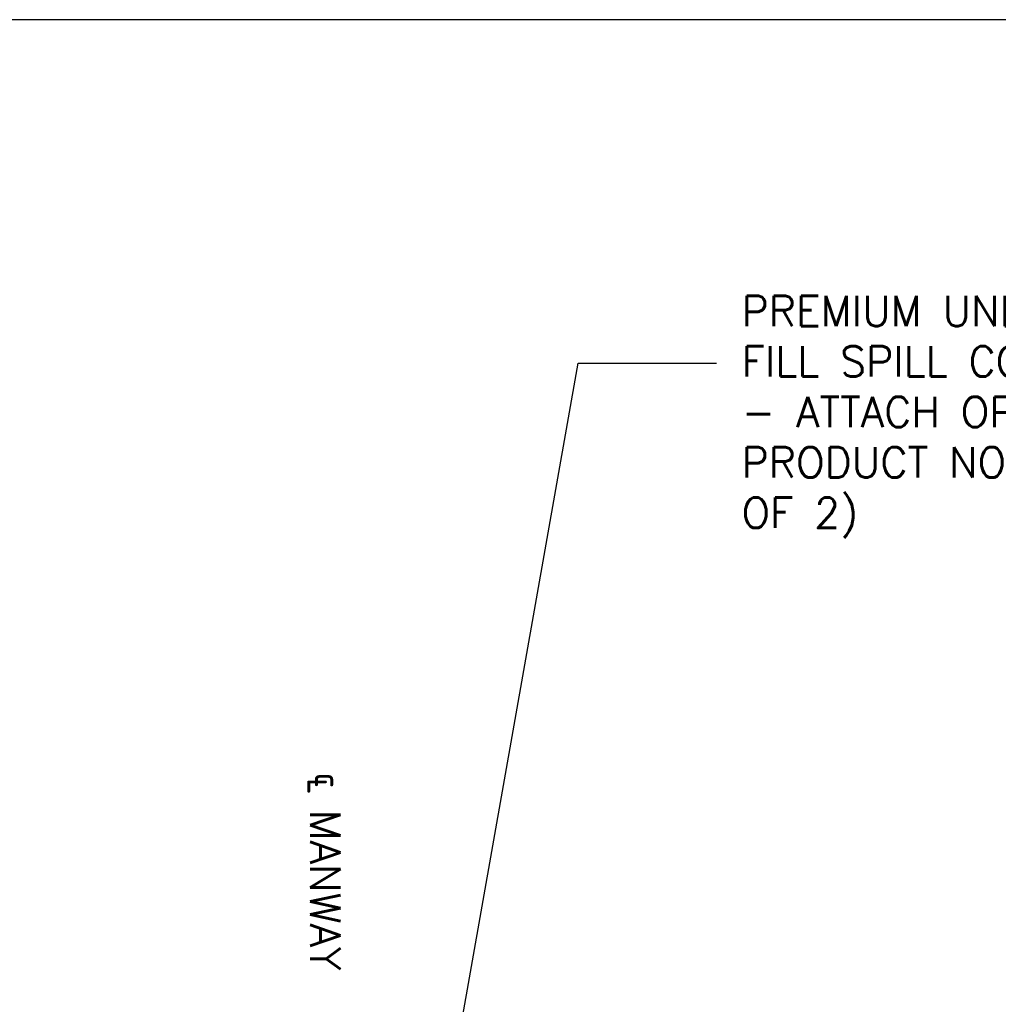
# Model space of a CAD drawing. Extents: x 2360 to 5106, y -824 to 622.
# Tile 45 of 124: x 3379 to 3452, y 549 to 622. Entities that reach past the tile are written whole.
import ezdxf

# ---------------------------------------------------------------- set-up
doc = ezdxf.new("R2010")
doc.units = 0
doc.header["$MEASUREMENT"] = 0
doc.layers.add('FREEZE-OUTLINE-TITLES', color=60, linetype='CONTINUOUS')
doc.layers.add('TEXT', color=3, linetype='CONTINUOUS')
doc.styles.add('SIMPLEX', font='simplex')
doc.dimstyles.new('DIM48', dxfattribs={"dimscale": 48, "dimtxt": 0.09375, "dimasz": 0.09375, "dimexe": 0.0625, "dimexo": 0.0625, "dimgap": 0.0625, "dimtad": 1, "dimdec": 4, "dimzin": 3, "dimdsep": 46, "dimlunit": 4, "dimtxsty": 'SIMPLEX', "dimcen": 0, "dimclrd": 3, "dimclre": 3, "dimclrt": 3, "dimadec": 0, "dimazin": 0, "dimtfac": 1, "dimtdec": 4, "dimtofl": 0, "dimtmove": 2, "dimatfit": 3, "dimfxl": 1, "dimfrac": 2, "dimtolj": 1, "dimtzin": 3, "dimarcsym": 0})

msp = doc.modelspace()

# ---------------------------------------------------------------- linework, layer by layer
at = {"layer": 'FREEZE-OUTLINE-TITLES', "color": 60, "linetype": 'Continuous'}
msp.add_lwpolyline([(3992.18868, 621.90712), (2876.18868, 621.90712), (2876.18868, 294.21628), (3992.18868, 294.21628)], close=True, dxfattribs=at)

# ---------------------------------------------------------------- texts
at = {"layer": 'TEXT', "insert": (3432.75215, 601.37043), "char_height": 2.25, "width": 52.9500821, "attachment_point": 1, "style": 'SIMPLEX'}
msp.add_mtext('PREMIUM UNLEADED PRODUCT FILL SPILL CONTAINER W/ LID - ATTACH OPW I.D. TAG PRODUCT NO. 1TAG 4000  (TYP OF 2)', dxfattribs=at)
at = {"layer": 'TEXT', "insert": (3400.4522, 551.21802), "char_height": 2.25, "width": 19.5190601, "attachment_point": 9, "rotation": 270, "style": 'SIMPLEX'}
msp.add_mtext('℄ MANWAY', dxfattribs=at)

# ---------------------------------------------------------------- leaders
at = {"layer": 'TEXT'}
msp.add_leader([(3404.32929, 504.38936), (3420.61054, 596.37341), (3430.8875, 596.37341)], dimstyle='DIM48', override={"dimgap": 0.0625, "dimtad": 0}, dxfattribs=at)

doc.saveas('drawing.dxf')
